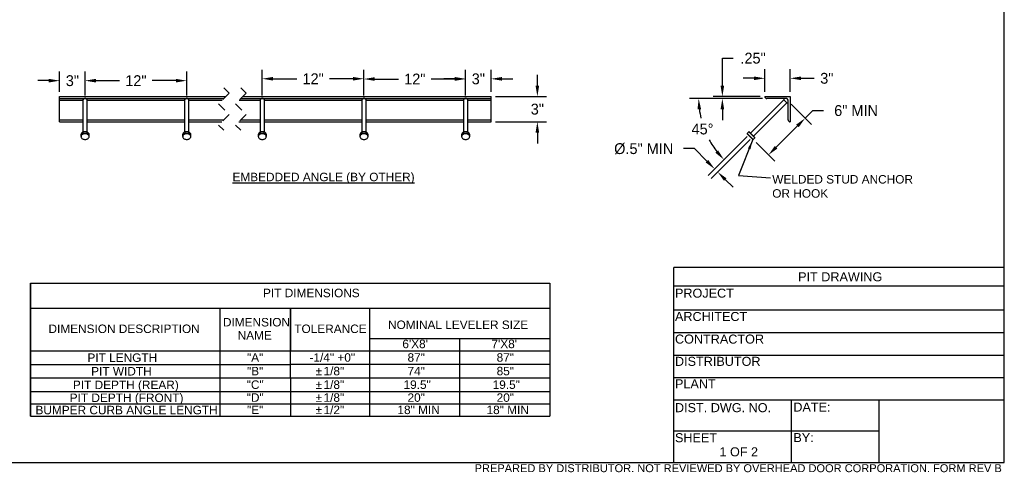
# Model space of a CAD drawing. Header units: inches. Extents: x 3.3 to 19.7, y 2 to 14.1.
# Tile 2 of 5: x 8.8 to 19.7, y 2 to 7. Entities that reach past the tile are written whole.
import ezdxf
from ezdxf.enums import TextEntityAlignment as Align

# ---------------------------------------------------------------- set-up
doc = ezdxf.new("R2010")
doc.units = ezdxf.units.IN
doc.header["$MEASUREMENT"] = 0
doc.header["$PDSIZE"] = -1
doc.linetypes.add('HIDDEN', pattern=[0.075, 0.05, -0.025])
doc.layers.add('OHD', color=7, linetype='Continuous')
doc.styles.add('Arial', font='arial.ttf', dxfattribs={"height": 0.09375})
doc.dimstyles.new('AM_ANSI', dxfattribs={"dimtxt": 0.12, "dimasz": 0.12, "dimexe": 0.1, "dimexo": 0.05, "dimgap": 0.06, "dimtad": 0, "dimtih": 1, "dimtoh": 1, "dimdec": 4, "dimzin": 7, "dimdsep": 46, "dimtxsty": 'Standard', "dimcen": 0, "dimclrd": 256, "dimclre": 256, "dimclrt": 2, "dimadec": 0, "dimazin": 2, "dimtp": 0.1, "dimtm": 0.1, "dimtfac": 0.71, "dimtdec": 4, "dimtofl": 0, "dimtmove": 0, "dimatfit": 3, "dimfxl": 1, "dimtolj": 1, "dimtzin": 7, "dimlwd": -1, "dimlwe": -1, "dimarcsym": 1})

# ---------------------------------------------------------------- blocks, each defined once
blk = doc.blocks.new('*D66')
at = {"linetype": 'ByBlock', "transparency": 16777216}
for p, q in [((16.887, 5.681), (16.456, 5.25)), ((16.92, 5.648), (16.489, 5.217)), ((16.302, 5.546), (16.182, 5.546)), ((16.442, 5.406), (16.302, 5.546)), ((16.645, 5.203), (16.73, 5.118))]:
    blk.add_line(p, q, dxfattribs=at)
at = {"linetype": 'Continuous', "transparency": 16777216}
for points in [[(16.456, 5.42), (16.428, 5.392), (16.527, 5.321)], [(16.659, 5.217), (16.631, 5.189), (16.56, 5.288)]]:
    blk.add_solid(points, dxfattribs=at)
at = {"layer": 'DEFPOINTS', "color": 0, "linetype": 'Continuous', "transparency": 16777216}
for p in [(16.923, 5.717), (16.956, 5.683), (16.527, 5.321)]:
    blk.add_point(p, dxfattribs=at)
at = {"color": 2, "linetype": 'Continuous', "transparency": 16777216, "insert": (15.742, 5.606), "char_height": 0.12, "attachment_point": 2}
blk.add_mtext('\\A1;%%C.5" MIN    ', dxfattribs=at)
blk = doc.blocks.new('*D67')
at = {"linetype": 'ByBlock', "transparency": 16777216}
for p, q in [((9.279, 6.173), (9.279, 6.398)), ((9.56, 6.132), (9.56, 6.398)), ((9.159, 6.298), (9.039, 6.298)), ((9.68, 6.298), (9.8, 6.298))]:
    blk.add_line(p, q, dxfattribs=at)
at = {"linetype": 'Continuous', "transparency": 16777216}
for points in [[(9.159, 6.318), (9.159, 6.278), (9.279, 6.298)], [(9.68, 6.318), (9.68, 6.278), (9.56, 6.298)]]:
    blk.add_solid(points, dxfattribs=at)
at = {"layer": 'DEFPOINTS', "color": 0, "linetype": 'Continuous', "transparency": 16777216}
for p in [(9.279, 6.298), (9.279, 6.123), (9.56, 6.082)]:
    blk.add_point(p, dxfattribs=at)
at = {"color": 2, "linetype": 'Continuous', "transparency": 16777216, "insert": (9.42, 6.358), "char_height": 0.12, "attachment_point": 2}
blk.add_mtext('\\A1;3"', dxfattribs=at)
blk = doc.blocks.new('*D68')
at = {"linetype": 'ByBlock', "transparency": 16777216}
for p, q in [((9.56, 6.132), (9.56, 6.398)), ((10.685, 6.132), (10.685, 6.398)), ((9.68, 6.298), (9.943, 6.298)), ((10.565, 6.298), (10.303, 6.298))]:
    blk.add_line(p, q, dxfattribs=at)
at = {"linetype": 'Continuous', "transparency": 16777216}
for points in [[(9.68, 6.318), (9.68, 6.278), (9.56, 6.298)], [(10.565, 6.318), (10.565, 6.278), (10.685, 6.298)]]:
    blk.add_solid(points, dxfattribs=at)
at = {"layer": 'DEFPOINTS', "color": 0, "linetype": 'Continuous', "transparency": 16777216}
for p in [(10.685, 6.298), (9.56, 6.082), (10.685, 6.082)]:
    blk.add_point(p, dxfattribs=at)
at = {"color": 2, "linetype": 'Continuous', "transparency": 16777216, "insert": (10.123, 6.358), "char_height": 0.12, "attachment_point": 2}
blk.add_mtext('\\A1;12"', dxfattribs=at)
blk = doc.blocks.new('*D69')
at = {"linetype": 'ByBlock', "transparency": 16777216}
for p, q in [((11.521, 6.132), (11.521, 6.419)), ((12.646, 6.132), (12.646, 6.419)), ((11.641, 6.319), (11.904, 6.319)), ((12.526, 6.319), (12.264, 6.319))]:
    blk.add_line(p, q, dxfattribs=at)
at = {"linetype": 'Continuous', "transparency": 16777216}
for points in [[(11.641, 6.339), (11.641, 6.299), (11.521, 6.319)], [(12.526, 6.339), (12.526, 6.299), (12.646, 6.319)]]:
    blk.add_solid(points, dxfattribs=at)
at = {"layer": 'DEFPOINTS', "color": 0, "linetype": 'Continuous', "transparency": 16777216}
for p in [(12.646, 6.319), (11.521, 6.082), (12.646, 6.082)]:
    blk.add_point(p, dxfattribs=at)
at = {"color": 2, "linetype": 'Continuous', "transparency": 16777216, "insert": (12.084, 6.379), "char_height": 0.12, "attachment_point": 2}
blk.add_mtext('\\A1;12"', dxfattribs=at)
blk = doc.blocks.new('*D70')
at = {"linetype": 'ByBlock', "transparency": 16777216}
for p, q in [((12.646, 6.132), (12.646, 6.416)), ((13.771, 6.132), (13.771, 6.416)), ((12.766, 6.316), (13.029, 6.316)), ((13.651, 6.316), (13.389, 6.316))]:
    blk.add_line(p, q, dxfattribs=at)
at = {"linetype": 'Continuous', "transparency": 16777216}
for points in [[(12.766, 6.336), (12.766, 6.296), (12.646, 6.316)], [(13.651, 6.336), (13.651, 6.296), (13.771, 6.316)]]:
    blk.add_solid(points, dxfattribs=at)
at = {"layer": 'DEFPOINTS', "color": 0, "linetype": 'Continuous', "transparency": 16777216}
for p in [(12.646, 6.316), (12.646, 6.082), (13.771, 6.082)]:
    blk.add_point(p, dxfattribs=at)
at = {"color": 2, "linetype": 'Continuous', "transparency": 16777216, "insert": (13.209, 6.376), "char_height": 0.12, "attachment_point": 2}
blk.add_mtext('\\A1;12"', dxfattribs=at)
blk = doc.blocks.new('*D71')
at = {"linetype": 'ByBlock', "transparency": 16777216}
for p, q in [((13.771, 6.132), (13.771, 6.418)), ((14.053, 6.173), (14.053, 6.418)), ((13.651, 6.318), (13.531, 6.318)), ((14.173, 6.318), (14.293, 6.318))]:
    blk.add_line(p, q, dxfattribs=at)
at = {"linetype": 'Continuous', "transparency": 16777216}
for points in [[(13.651, 6.338), (13.651, 6.298), (13.771, 6.318)], [(14.173, 6.338), (14.173, 6.298), (14.053, 6.318)]]:
    blk.add_solid(points, dxfattribs=at)
at = {"layer": 'DEFPOINTS', "color": 0, "linetype": 'Continuous', "transparency": 16777216}
for p in [(14.053, 6.318), (14.053, 6.123), (13.771, 6.082)]:
    blk.add_point(p, dxfattribs=at)
at = {"color": 2, "linetype": 'Continuous', "transparency": 16777216, "insert": (13.912, 6.378), "char_height": 0.12, "attachment_point": 2}
blk.add_mtext('\\A1;3"', dxfattribs=at)
blk = doc.blocks.new('*D72')
at = {"linetype": 'ByBlock', "transparency": 16777216}
for p, q in [((17.055, 6.1), (16.25, 6.1)), ((16.887, 5.681), (16.559, 5.353))]:
    blk.add_line(p, q, dxfattribs=at)
for start, end in [(187.193, 193.094), (208.5201, 217.807)]:
    blk.add_arc((17.306, 6.1), 0.956, start, end, dxfattribs=at)
at = {"linetype": 'Continuous', "transparency": 16777216}
for points in [[(16.337, 5.979), (16.377, 5.982), (16.35, 6.1)], [(16.565, 5.527), (16.535, 5.5), (16.63, 5.424)]]:
    blk.add_solid(points, dxfattribs=at)
at = {"layer": 'DEFPOINTS', "color": 0, "linetype": 'Continuous', "transparency": 16777216}
for p in [(17.105, 6.1), (17.293, 6.087), (17.322, 6.1), (16.923, 5.717), (16.478, 5.622)]:
    blk.add_point(p, dxfattribs=at)
at = {"color": 2, "linetype": 'Continuous', "transparency": 16777216, "insert": (16.271, 5.823), "char_height": 0.12, "attachment_point": 1}
blk.add_mtext('\\A1;45°', dxfattribs=at)
blk = doc.blocks.new('*D73')
at = {"linetype": 'ByBlock', "transparency": 16777216}
for p, q in [((16.961, 6.324), (16.841, 6.324)), ((17.081, 6.173), (17.081, 6.424)), ((17.363, 6.173), (17.363, 6.424)), ((17.483, 6.324), (17.628, 6.324))]:
    blk.add_line(p, q, dxfattribs=at)
at = {"linetype": 'Continuous', "transparency": 16777216}
for points in [[(16.961, 6.344), (16.961, 6.304), (17.081, 6.324)], [(17.483, 6.344), (17.483, 6.304), (17.363, 6.324)]]:
    blk.add_solid(points, dxfattribs=at)
at = {"layer": 'DEFPOINTS', "color": 0, "linetype": 'Continuous', "transparency": 16777216}
for p in [(17.363, 6.324), (17.081, 6.123), (17.363, 6.123)]:
    blk.add_point(p, dxfattribs=at)
at = {"color": 2, "linetype": 'Continuous', "transparency": 16777216, "insert": (17.768, 6.384), "char_height": 0.12, "attachment_point": 2}
blk.add_mtext('\\A1;3"', dxfattribs=at)
blk = doc.blocks.new('*D74')
at = {"linetype": 'ByBlock', "transparency": 16777216}
for p, q in [((14.565, 6.243), (14.565, 6.363)), ((14.103, 6.123), (14.665, 6.123)), ((14.103, 5.842), (14.665, 5.842)), ((14.565, 5.722), (14.565, 5.602))]:
    blk.add_line(p, q, dxfattribs=at)
at = {"linetype": 'Continuous', "transparency": 16777216}
for points in [[(14.545, 6.243), (14.585, 6.243), (14.565, 6.123)], [(14.545, 5.722), (14.585, 5.722), (14.565, 5.842)]]:
    blk.add_solid(points, dxfattribs=at)
at = {"layer": 'DEFPOINTS', "color": 0, "linetype": 'Continuous', "transparency": 16777216}
for p in [(14.053, 6.123), (14.053, 5.842), (14.565, 5.842)]:
    blk.add_point(p, dxfattribs=at)
at = {"color": 2, "linetype": 'Continuous', "transparency": 16777216, "insert": (14.565, 6.043), "char_height": 0.12, "attachment_point": 2}
blk.add_mtext('\\A1;3"', dxfattribs=at)
blk = doc.blocks.new('*D75')
at = {"linetype": 'ByBlock', "transparency": 16777216}
for p, q in [((16.612, 6.243), (16.612, 6.547)), ((16.612, 6.547), (16.732, 6.547)), ((17.031, 6.123), (16.512, 6.123)), ((17.055, 6.1), (16.512, 6.1)), ((16.612, 5.98), (16.612, 5.86))]:
    blk.add_line(p, q, dxfattribs=at)
at = {"linetype": 'Continuous', "transparency": 16777216}
for points in [[(16.592, 6.243), (16.632, 6.243), (16.612, 6.123)], [(16.592, 5.98), (16.632, 5.98), (16.612, 6.1)]]:
    blk.add_solid(points, dxfattribs=at)
at = {"layer": 'DEFPOINTS', "color": 0, "linetype": 'Continuous', "transparency": 16777216}
for p in [(17.081, 6.123), (16.612, 6.1), (17.105, 6.1)]:
    blk.add_point(p, dxfattribs=at)
at = {"color": 2, "linetype": 'Continuous', "transparency": 16777216, "insert": (16.952, 6.607), "char_height": 0.12, "attachment_point": 2}
blk.add_mtext('\\A1;.25"', dxfattribs=at)
blk = doc.blocks.new('*D76')
at = {"linetype": 'ByBlock', "transparency": 16777216}
for p, q in [((17.373, 6.037), (17.598, 5.812)), ((17.528, 5.882), (17.612, 5.967)), ((17.612, 5.967), (17.732, 5.967)), ((17.206, 5.561), (17.443, 5.797)), ((16.985, 5.613), (17.192, 5.406))]:
    blk.add_line(p, q, dxfattribs=at)
at = {"linetype": 'Continuous', "transparency": 16777216}
for points in [[(17.429, 5.812), (17.457, 5.783), (17.528, 5.882)], [(17.192, 5.575), (17.221, 5.547), (17.122, 5.476)]]:
    blk.add_solid(points, dxfattribs=at)
at = {"layer": 'DEFPOINTS', "color": 0, "linetype": 'Continuous', "transparency": 16777216}
for p in [(17.338, 6.072), (16.95, 5.648), (17.122, 5.476)]:
    blk.add_point(p, dxfattribs=at)
at = {"color": 2, "linetype": 'Continuous', "transparency": 16777216, "insert": (18.092, 6.027), "char_height": 0.12, "attachment_point": 2}
blk.add_mtext('\\A1;6" MIN   ', dxfattribs=at)

msp = doc.modelspace()

# ---------------------------------------------------------------- linework, layer by layer
for p, q in [((19.7319907, 2.0750195), (19.7319907, 14.1232524)), ((19.7319907, 4.2312769), (16.0760417, 4.2312769)), ((16.0760417, 2.0750195), (16.0760417, 4.2312769)), ((19.7319907, 4.0224906), (16.0760417, 4.0224906)), ((16.0760417, 3.7625195), (19.7319907, 3.7625195)), ((16.0760417, 3.5125195), (19.7319907, 3.5125195)), ((16.0760417, 3.2625195), (19.7319907, 3.2625195)), ((16.0760417, 3.0125195), (19.7319907, 3.0125195)), ((19.7319907, 2.7625195), (16.0760417, 2.7625195)), ((17.378855, 2.0750195), (17.378855, 2.7625195)), ((18.3461233, 2.0750195), (18.3461233, 2.7625195)), ((18.3461233, 2.4187695), (16.0760417, 2.4187695)), ((3.3119907, 2.0750195), (19.7319907, 2.0750195))]:
    msp.add_line(p, q)
at = {"color": 7, "linetype": 'HIDDEN', "lineweight": 18}
for p, q in [((11.0958232, 6.2172252), (11.1548784, 6.1590928)), ((11.2833232, 6.2172252), (11.3423784, 6.1590928)), ((11.1548784, 6.1590928), (11.0367681, 6.0409826)), ((11.3423784, 6.1590928), (11.2242681, 6.0409826)), ((11.0367681, 6.0409826), (11.1548784, 5.9247178)), ((11.2242681, 6.0409826), (11.3423784, 5.9247178)), ((11.1548784, 5.9247178), (11.0367681, 5.8066076)), ((11.3423784, 5.9247178), (11.2242681, 5.8066076)), ((11.0367681, 5.8066076), (11.0958232, 5.7484752)), ((11.2242681, 5.8066076), (11.2833232, 5.7484752))]:
    msp.add_line(p, q, dxfattribs=at)
at = {"color": 7, "linetype": 'Continuous', "lineweight": 25}
for p, q in [((9.2789895, 6.1234565), (9.2789895, 6.1234752)), ((9.2789895, 6.1234752), (11.1192608, 6.1234752)), ((9.2789895, 6.1234565), (11.119242, 6.1234565)), ((9.2789895, 6.1000377), (9.2789895, 6.1234565)), ((11.306742, 6.1234565), (14.0527121, 6.1234565)), ((11.3067607, 6.1234752), (14.0527121, 6.1234752)), ((14.0527121, 6.1234565), (14.0527121, 6.1234752)), ((14.0527121, 6.1000377), (14.0527121, 6.1234565)), ((17.0813463, 6.1234565), (17.0813463, 6.1234752)), ((17.0813463, 6.1234752), (17.3625963, 6.1234752)), ((17.3625963, 6.1234752), (17.3625963, 5.8422252)), ((9.2789895, 6.1000377), (11.0958232, 6.1000377)), ((9.2789895, 6.0824596), (9.2789895, 6.1000377)), ((9.2789895, 5.865644), (9.2789895, 6.0824596)), ((9.5368021, 6.082092), (9.5368021, 5.7276378)), ((9.5836769, 6.082092), (9.5836677, 6.0825585)), ((9.5836769, 5.7276468), (9.5836769, 6.082092)), ((10.661802, 6.082092), (10.661802, 5.7276378)), ((10.708677, 6.082092), (10.7086677, 6.0825585)), ((10.708677, 5.7276468), (10.708677, 6.082092)), ((11.2833233, 6.1000377), (14.0527121, 6.1000377)), ((11.4980245, 6.082092), (11.4980245, 5.7276378)), ((11.5448995, 6.082092), (11.5448902, 6.0825585)), ((11.5448995, 5.7276468), (11.5448995, 6.082092)), ((12.6230245, 6.082092), (12.6230245, 5.7276378)), ((12.6698996, 6.082092), (12.6698902, 6.0825585)), ((12.6698996, 5.7276468), (12.6698996, 6.082092)), ((13.7480246, 6.082092), (13.7480246, 5.7276378)), ((13.7948995, 6.082092), (13.7948902, 6.0825585)), ((13.7948995, 5.7276468), (13.7948995, 6.082092)), ((14.0527121, 6.0824596), (14.0527121, 6.1000377)), ((14.0527121, 5.865644), (14.0527121, 6.0824596)), ((17.2931326, 6.0871572), (16.9226037, 5.7166283)), ((17.3262782, 6.0540115), (16.9557493, 5.6834826)), ((17.3215806, 6.1000377), (17.104765, 6.1000377)), ((17.2931326, 6.1000377), (17.2931326, 6.0871572)), ((17.2931326, 6.0871572), (17.3262782, 6.0540115)), ((17.3262782, 6.0540115), (17.3391588, 6.0540115)), ((17.3391588, 5.865644), (17.3391588, 6.0824596)), ((9.2789895, 5.8422252), (9.2789895, 5.865644)), ((9.2789895, 5.8422252), (9.5368021, 5.8422252)), ((9.5836769, 5.8422252), (10.661802, 5.8422252)), ((10.708677, 5.8422252), (11.0723857, 5.8422252)), ((11.2598857, 5.8422252), (11.4980245, 5.8422252)), ((11.5448995, 5.8422252), (12.6230245, 5.8422252)), ((12.6698996, 5.8422252), (13.7480246, 5.8422252)), ((13.7948995, 5.8422252), (14.0527121, 5.8422252)), ((14.0527121, 5.8422252), (14.0527121, 5.865644)), ((17.3625963, 5.8422252), (17.3625775, 5.8422252)), ((9.5133644, 5.6983982), (9.5133644, 5.6810298)), ((9.6071146, 5.6810298), (9.6071146, 5.6983982)), ((10.6383645, 5.6983982), (10.6383645, 5.6810298)), ((10.7321145, 5.6810298), (10.7321145, 5.6983982)), ((11.474587, 5.6983982), (11.474587, 5.6810298)), ((11.568337, 5.6810298), (11.568337, 5.6983982)), ((12.599587, 5.6983982), (12.599587, 5.6810298)), ((12.693337, 5.6810298), (12.693337, 5.6983982)), ((13.724587, 5.6983982), (13.724587, 5.6810298)), ((13.8183371, 5.6810298), (13.8183371, 5.6983982)), ((16.9043736, 5.7315438), (16.8870053, 5.7141755)), ((16.8870053, 5.7108609), (16.949982, 5.6478842)), ((16.9076881, 5.7315438), (16.9706648, 5.6685671)), ((16.9532965, 5.6478842), (16.9706648, 5.6652525))]:
    msp.add_line(p, q, dxfattribs=at)
at = {"color": 8, "linetype": 'Continuous', "lineweight": 25}
for p, q in [((9.2789895, 6.0824596), (9.5368903, 6.0824596)), ((9.5836712, 6.0824596), (10.6618902, 6.0824596)), ((10.7086712, 6.0824596), (11.0782451, 6.0824596)), ((11.2657451, 6.0824596), (11.4981127, 6.0824596)), ((11.5448937, 6.0824596), (12.6231127, 6.0824596)), ((12.6698937, 6.0824596), (13.7481128, 6.0824596)), ((13.7948937, 6.0824596), (14.0527121, 6.0824596)), ((9.2789895, 5.865644), (9.5368021, 5.865644)), ((9.5836769, 5.865644), (10.661802, 5.865644)), ((10.708677, 5.865644), (11.0958045, 5.865644)), ((11.2833045, 5.865644), (11.4980245, 5.865644)), ((11.5448995, 5.865644), (12.6230245, 5.865644)), ((12.6698996, 5.865644), (13.7480246, 5.865644)), ((13.7948995, 5.865644), (14.0527121, 5.865644)), ((16.9532965, 5.6478842), (16.8870053, 5.7141755)), ((16.9706648, 5.6652525), (16.9043736, 5.7315438))]:
    msp.add_line(p, q, dxfattribs=at)
at = {"color": 2, "linetype": 'Continuous'}
for p, q in [((16.949982, 5.6478842), (16.7924899, 5.2487251)), ((16.7924899, 5.2487251), (17.1448705, 5.2212589)), ((8.9558333, 4.0570352), (8.9558333, 3.7809525)), ((8.9558333, 4.0570352), (8.9558333, 2.5867486)), ((8.9558333, 2.5867486), (8.9558333, 4.0570352)), ((8.9558333, 4.0570352), (11.0511365, 4.0570352)), ((11.0511365, 4.0570352), (11.7984426, 4.0570352)), ((11.7984426, 4.0570352), (14.702526, 4.0570352)), ((14.702526, 4.0570352), (14.702526, 2.5867486)), ((8.9558333, 3.7809525), (8.9558333, 3.4458509)), ((8.9558333, 3.7809525), (11.0511365, 3.7809525)), ((8.9558333, 3.7809525), (11.0511365, 3.7809525)), ((11.0511365, 3.7809525), (11.0511365, 3.4458509)), ((11.0511365, 3.7809525), (11.7984426, 3.7809525)), ((11.0511365, 3.7809525), (11.8334285, 3.7809525)), ((11.8334285, 3.7809525), (11.8334285, 3.3092187)), ((11.8334285, 3.0084969), (11.8334285, 3.7809525)), ((11.8334285, 3.0084969), (11.8334285, 3.7809525)), ((11.8334285, 3.7809525), (12.7067955, 3.7809525)), ((11.8334285, 3.7809525), (12.7067955, 3.7809525)), ((12.7067955, 3.7809525), (12.7067955, 3.4458509)), ((12.7067955, 3.7809525), (13.7046608, 3.7809525)), ((13.7046608, 3.7809525), (14.702526, 3.7809525)), ((8.9558333, 3.4458509), (8.9558333, 3.3092187)), ((11.0511365, 3.4458509), (11.0511365, 3.3092187)), ((12.7067955, 3.4458509), (12.7067955, 3.3092187)), ((12.7067955, 3.4458509), (14.702526, 3.4458509)), ((13.7046608, 3.4458509), (13.7046608, 2.5867486)), ((8.9558333, 3.3092187), (8.9558333, 3.1588578)), ((8.9558333, 3.3092187), (11.0511365, 3.3092187)), ((11.0511365, 3.3092187), (11.0511365, 3.1588578)), ((11.0511365, 3.3092187), (14.702526, 3.3092187)), ((12.7067955, 3.3092187), (12.7067955, 3.1588578)), ((8.9558333, 3.1588578), (8.9558333, 3.0084969)), ((8.9558333, 3.1588578), (11.8334285, 3.1588578)), ((11.0511365, 3.1588578), (11.0511365, 3.0084969)), ((14.702526, 3.1588578), (11.8334285, 3.1588578)), ((12.7067955, 3.1588578), (12.7067955, 3.0084969)), ((8.9558333, 3.0084969), (8.9558333, 2.858136)), ((8.9558333, 3.0084969), (11.0511365, 3.0084969)), ((11.0511365, 3.0084969), (11.0511365, 2.858136)), ((11.0511365, 3.0084969), (11.8334285, 3.0084969)), ((11.8334285, 3.0084969), (11.8334285, 2.858136)), ((11.8334285, 3.0084969), (12.7067955, 3.0084969)), ((12.7067955, 3.0084969), (12.7067955, 2.858136)), ((12.7067955, 3.0084969), (14.702526, 3.0084969)), ((13.7046608, 3.0084969), (13.7046608, 2.858136)), ((8.9558333, 2.858136), (11.0511365, 2.858136)), ((11.0511365, 2.858136), (11.0511365, 2.7224423)), ((11.0511365, 2.858136), (11.8334285, 2.858136)), ((11.8334285, 2.858136), (11.8334285, 2.7224423)), ((11.8334285, 2.858136), (12.7067955, 2.858136)), ((12.7067955, 2.858136), (12.7067955, 2.5867486)), ((12.7067955, 2.858136), (14.702526, 2.858136)), ((8.9558333, 2.7224423), (11.8334285, 2.7224423)), ((11.0511365, 2.7224423), (11.0511365, 2.5867486)), ((11.8334285, 2.7224423), (11.8334285, 2.5867486)), ((11.8334285, 2.7224423), (14.702526, 2.7224423)), ((8.9558333, 2.5867486), (11.0511365, 2.5867486)), ((11.0511365, 2.5867486), (14.702526, 2.5867486))]:
    msp.add_line(p, q, dxfattribs=at)
at = {"color": 8, "linetype": 'Continuous', "lineweight": 25, "flags": 128}
for points in [[(9.5602395, 6.0986648), (9.5546306, 6.0981832), (9.5493476, 6.0967665), (9.5446975, 6.0944969), (9.5409508, 6.0915064), (9.5383251, 6.0879688), (9.536973, 6.0840896), (9.5368021, 6.082092)], [(9.5836677, 6.0825585), (9.5835062, 6.0840896), (9.5821539, 6.0879688), (9.5795282, 6.0915064), (9.5757814, 6.0944969), (9.5711316, 6.0967665), (9.5658485, 6.0981832), (9.5602395, 6.0986648)], [(10.6852395, 6.0986648), (10.6796306, 6.0981832), (10.6743475, 6.0967665), (10.6696976, 6.0944969), (10.6659508, 6.0915064), (10.6633251, 6.0879688), (10.6619729, 6.0840896), (10.661802, 6.082092)], [(10.7086677, 6.0825585), (10.7085061, 6.0840896), (10.707154, 6.0879688), (10.7045282, 6.0915064), (10.7007814, 6.0944969), (10.6961315, 6.0967665), (10.6908484, 6.0981832), (10.6852395, 6.0986648)], [(11.521462, 6.0986648), (11.515853, 6.0981832), (11.5105701, 6.0967665), (11.5059201, 6.0944969), (11.5021733, 6.0915064), (11.4995476, 6.0879688), (11.4981954, 6.0840896), (11.4980245, 6.082092)], [(11.5448902, 6.0825585), (11.5447286, 6.0840896), (11.5433764, 6.0879688), (11.5407507, 6.0915064), (11.5370039, 6.0944969), (11.532354, 6.0967665), (11.527071, 6.0981832), (11.521462, 6.0986648)], [(12.646462, 6.0986648), (12.6408531, 6.0981832), (12.6355701, 6.0967665), (12.6309201, 6.0944969), (12.6271733, 6.0915064), (12.6245475, 6.0879688), (12.6231954, 6.0840896), (12.6230245, 6.082092)], [(12.6698902, 6.0825585), (12.6697286, 6.0840896), (12.6683764, 6.0879688), (12.6657507, 6.0915064), (12.662004, 6.0944969), (12.657354, 6.0967665), (12.652071, 6.0981832), (12.646462, 6.0986648)], [(13.771462, 6.0986648), (13.765853, 6.0981832), (13.76057, 6.0967665), (13.7559201, 6.0944969), (13.7521733, 6.0915064), (13.7495476, 6.0879688), (13.7481953, 6.0840896), (13.7480246, 6.082092)], [(13.7948902, 6.0825585), (13.7947285, 6.0840896), (13.7933764, 6.0879688), (13.7907507, 6.0915064), (13.787004, 6.0944969), (13.7823539, 6.0967665), (13.7770709, 6.0981832), (13.771462, 6.0986648)]]:
    msp.add_lwpolyline(points, dxfattribs=at)
at = {"color": 7, "linetype": 'Continuous', "lineweight": 25, "flags": 128}
for points in [[(9.5679722, 5.7103825), (9.5602395, 5.7108609), (9.5525068, 5.7103825), (9.5450088, 5.7089619), (9.537974, 5.7066423), (9.5316154, 5.703494), (9.5261267, 5.6996129), (9.5216744, 5.6951167), (9.5183938, 5.6901422), (9.5163848, 5.6848405), (9.5157083, 5.6793726), (9.5163848, 5.6739047), (9.5183938, 5.6686029), (9.5216744, 5.6636284), (9.5261267, 5.6591322), (9.5316154, 5.6552511), (9.537974, 5.6521028), (9.5450088, 5.6497832), (9.5525068, 5.6483626), (9.5602395, 5.6478842), (9.5679722, 5.6483626), (9.5754701, 5.6497832), (9.5825052, 5.6521028), (9.5888636, 5.6552511), (9.5943525, 5.6591322), (9.5988046, 5.6636284), (9.6020852, 5.6686029), (9.6040942, 5.6739047), (9.6047707, 5.6793726), (9.6040942, 5.6848405), (9.6020852, 5.6901422), (9.5988046, 5.6951167), (9.5943525, 5.6996129), (9.5888636, 5.703494), (9.5825052, 5.7066423), (9.5754701, 5.7089619), (9.5679722, 5.7103825)], [(10.6929723, 5.7103825), (10.6852395, 5.7108609), (10.6775067, 5.7103825), (10.670009, 5.7089619), (10.6629739, 5.7066423), (10.6566154, 5.703494), (10.6511266, 5.6996129), (10.6466743, 5.6951167), (10.6433938, 5.6901422), (10.6413848, 5.6848405), (10.6407083, 5.6793726), (10.6413848, 5.6739047), (10.6433938, 5.6686029), (10.6466743, 5.6636284), (10.6511266, 5.6591322), (10.6566154, 5.6552511), (10.6629739, 5.6521028), (10.670009, 5.6497832), (10.6775067, 5.6483626), (10.6852395, 5.6478842), (10.6929723, 5.6483626), (10.7004701, 5.6497832), (10.7075051, 5.6521028), (10.7138637, 5.6552511), (10.7193524, 5.6591322), (10.7238047, 5.6636284), (10.7270852, 5.6686029), (10.7290942, 5.6739047), (10.7297707, 5.6793726), (10.7290942, 5.6848405), (10.7270852, 5.6901422), (10.7238047, 5.6951167), (10.7193524, 5.6996129), (10.7138637, 5.703494), (10.7075051, 5.7066423), (10.7004701, 5.7089619), (10.6929723, 5.7103825)], [(11.5291948, 5.7103825), (11.521462, 5.7108609), (11.5137292, 5.7103825), (11.5062314, 5.7089619), (11.4991964, 5.7066423), (11.4928379, 5.703494), (11.4873491, 5.6996129), (11.4828968, 5.6951167), (11.4796163, 5.6901422), (11.4776073, 5.6848405), (11.4769308, 5.6793726), (11.4776073, 5.6739047), (11.4796163, 5.6686029), (11.4828968, 5.6636284), (11.4873491, 5.6591322), (11.4928379, 5.6552511), (11.4991964, 5.6521028), (11.5062314, 5.6497832), (11.5137292, 5.6483626), (11.521462, 5.6478842), (11.5291948, 5.6483626), (11.5366926, 5.6497832), (11.5437276, 5.6521028), (11.5500861, 5.6552511), (11.5555749, 5.6591322), (11.5600272, 5.6636284), (11.5633077, 5.6686029), (11.5653167, 5.6739047), (11.5659933, 5.6793726), (11.5653167, 5.6848405), (11.5633077, 5.6901422), (11.5600272, 5.6951167), (11.5555749, 5.6996129), (11.5500861, 5.703494), (11.5437276, 5.7066423), (11.5366926, 5.7089619), (11.5291948, 5.7103825)], [(12.6541948, 5.7103825), (12.646462, 5.7108609), (12.6387292, 5.7103825), (12.6312314, 5.7089619), (12.6241964, 5.7066423), (12.6178378, 5.703494), (12.6123491, 5.6996129), (12.6078968, 5.6951167), (12.6046163, 5.6901422), (12.6026073, 5.6848405), (12.6019308, 5.6793726), (12.6026073, 5.6739047), (12.6046163, 5.6686029), (12.6078968, 5.6636284), (12.6123491, 5.6591322), (12.6178378, 5.6552511), (12.6241964, 5.6521028), (12.6312314, 5.6497832), (12.6387292, 5.6483626), (12.646462, 5.6478842), (12.6541948, 5.6483626), (12.6616926, 5.6497832), (12.6687276, 5.6521028), (12.6750861, 5.6552511), (12.6805749, 5.6591322), (12.6850272, 5.6636284), (12.6883077, 5.6686029), (12.6903168, 5.6739047), (12.6909932, 5.6793726), (12.6903168, 5.6848405), (12.6883077, 5.6901422), (12.6850272, 5.6951167), (12.6805749, 5.6996129), (12.6750861, 5.703494), (12.6687276, 5.7066423), (12.6616926, 5.7089619), (12.6541948, 5.7103825)], [(13.7791947, 5.7103825), (13.771462, 5.7108609), (13.7637293, 5.7103825), (13.7562314, 5.7089619), (13.7491963, 5.7066423), (13.7428379, 5.703494), (13.737349, 5.6996129), (13.7328969, 5.6951167), (13.7296163, 5.6901422), (13.7276073, 5.6848405), (13.7269308, 5.6793726), (13.7276073, 5.6739047), (13.7296163, 5.6686029), (13.7328969, 5.6636284), (13.737349, 5.6591322), (13.7428379, 5.6552511), (13.7491963, 5.6521028), (13.7562314, 5.6497832), (13.7637293, 5.6483626), (13.771462, 5.6478842), (13.7791947, 5.6483626), (13.7866927, 5.6497832), (13.7937275, 5.6521028), (13.8000861, 5.6552511), (13.8055748, 5.6591322), (13.8100271, 5.6636284), (13.8133077, 5.6686029), (13.8153168, 5.6739047), (13.8159933, 5.6793726), (13.8153168, 5.6848405), (13.8133077, 5.6901422), (13.8100271, 5.6951167), (13.8055748, 5.6996129), (13.8000861, 5.703494), (13.7937275, 5.7066423), (13.7866927, 5.7089619), (13.7791947, 5.7103825)]]:
    msp.add_lwpolyline(points, dxfattribs=at)
at = {"color": 7, "linetype": 'Continuous', "lineweight": 25}
for centre, radius, start, end in [((17.104765, 6.1234565), 0.0234188, 180, 270), ((17.3215806, 6.0824596), 0.0175781, 0, 90), ((17.3625775, 5.865644), 0.0234187, 180, 270), ((9.5412685, 5.6975584), 0.0279167, 125.93353388, 178.27624158), ((9.5412685, 5.6801901), 0.0279168, 125.93357285, 178.27623255), ((9.5787916, 5.6973483), 0.0283424, 2.12283373, 54.00357057), ((9.5787915, 5.67998), 0.0283425, 2.12286031, 54.0035141), ((10.6662679, 5.6975589), 0.027916, 125.93305464, 178.2771732), ((10.6662679, 5.6801906), 0.027916, 125.93309361, 178.27716417), ((10.7037918, 5.6973485), 0.0283422, 2.12240038, 54.00355534), ((10.7037917, 5.6799802), 0.0283422, 2.12242696, 54.00349887), ((11.5024905, 5.6975587), 0.0279161, 125.9330321, 178.27689887), ((11.5024906, 5.6801904), 0.0279162, 125.93307106, 178.27688984), ((11.5400143, 5.6973485), 0.0283422, 2.12253971, 54.00373843), ((11.5400142, 5.6799801), 0.0283422, 2.12256629, 54.00368195), ((12.6274904, 5.6975589), 0.027916, 125.93305464, 178.2771732), ((12.6274904, 5.6801906), 0.027916, 125.93309361, 178.27716417), ((12.6650147, 5.6973486), 0.0283418, 2.12217991, 54.00422439), ((12.6650146, 5.6799803), 0.0283418, 2.12220649, 54.00416792), ((13.7524911, 5.6975584), 0.0279167, 125.93353388, 178.27624158), ((13.7524911, 5.6801901), 0.0279168, 125.93357285, 178.27623255), ((13.7900141, 5.6973483), 0.0283424, 2.12283373, 54.00357057), ((13.7900141, 5.67998), 0.0283425, 2.12286031, 54.0035141), ((16.8886625, 5.7125182), 0.0023438, 135, 225), ((16.9060308, 5.7298865), 0.0023438, 45, 135), ((16.9690075, 5.6669098), 0.0023438, 315, 45), ((16.9516392, 5.6495415), 0.0023438, 225, 315)]:
    msp.add_arc(centre, radius, start, end, dxfattribs=at)
at = {"color": 8, "linetype": 'Continuous', "lineweight": 25}
for centre, radius, start, end in [((9.5585915, 5.6760624), 0.0555059, 88.29857167, 127.39068919), ((9.5585921, 5.6586919), 0.055508, 88.29932252, 127.38989796), ((9.5618499, 5.6759185), 0.0556486, 52.85891329, 91.65834554), ((9.5618445, 5.658533), 0.0556656, 52.86509959, 91.65219984), ((10.6835914, 5.6760626), 0.0555057, 88.29848165, 127.39077921), ((10.683592, 5.6586922), 0.0555078, 88.2992325, 127.38998798), ((10.6868852, 5.6760287), 0.0555395, 52.81926879, 91.69799005), ((10.6868798, 5.6586434), 0.0555563, 52.82540777, 91.69189166), ((11.5198099, 5.6760751), 0.0554933, 88.29398091, 127.39531895), ((11.5198106, 5.6587047), 0.0554954, 88.29473104, 127.39452844), ((11.5231044, 5.6760186), 0.0555495, 52.82292091, 91.69429247), ((11.523099, 5.6586333), 0.0555663, 52.82906436, 91.68818961), ((12.6448092, 5.6760772), 0.0554912, 88.29317187, 127.39608899), ((12.6448099, 5.6587068), 0.0554933, 88.29392186, 127.39529862), ((12.6481077, 5.6760291), 0.0555391, 52.81912729, 91.69802765), ((12.6481023, 5.6586438), 0.0555559, 52.82526636, 91.69192917), ((13.7698138, 5.6760629), 0.0555054, 88.29839164, 127.39086923), ((13.7698145, 5.6586924), 0.0555075, 88.29914249, 127.39007799), ((13.7730723, 5.675918), 0.0556491, 52.85909419, 91.65816465), ((13.7730668, 5.6585325), 0.0556661, 52.86528037, 91.65201906)]:
    msp.add_arc(centre, radius, start, end, dxfattribs=at)
at = {"color": 7, "linetype": 'Continuous', "lineweight": 25}
for points, knots in [([(9.5835418, 6.0826512), (9.5834959, 6.0836064), (9.5833847, 6.0859218), (9.5818671, 6.0893936), (9.5793335, 6.0928298), (9.57585, 6.0957324), (9.5716074, 6.09799), (9.5667845, 6.0994894), (9.5629061, 6.0999886), (9.5597481, 6.1000591), (9.556589, 6.099914), (9.5522403, 6.0991394), (9.5474468, 6.0973614), (9.5432429, 6.0947515), (9.5398534, 6.0913859), (9.5376779, 6.0874463), (9.5367095, 6.084192), (9.5368838, 6.0824085), (9.53692, 6.0820382)], [0, 0, 0, 0, 0.0440695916, 0.1068317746, 0.1717245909, 0.240868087, 0.3149539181, 0.3931320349, 0.4736883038, 0.4952068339, 0.5395036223, 0.6200550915, 0.6988608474, 0.7749998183, 0.847910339, 0.9171764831, 0.9828003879, 1, 1, 1, 1]), ([(10.7085418, 6.0826512), (10.7084959, 6.0836064), (10.7083846, 6.0859218), (10.706867, 6.0893935), (10.7043336, 6.0928299), (10.70085, 6.0957323), (10.6966075, 6.09799), (10.6917844, 6.0994894), (10.6879061, 6.0999886), (10.684748, 6.1000591), (10.681589, 6.099914), (10.6772403, 6.0991394), (10.6724468, 6.0973614), (10.668243, 6.0947515), (10.6648536, 6.0913859), (10.6626777, 6.0874463), (10.6617099, 6.084192), (10.6618838, 6.0824085), (10.6619199, 6.0820382)], [0, 0, 0, 0, 0.0440698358, 0.1068321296, 0.1717230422, 0.2408679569, 0.3149539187, 0.3931321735, 0.4736902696, 0.4952071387, 0.5395057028, 0.6200556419, 0.6988615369, 0.7749992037, 0.8479098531, 0.9171769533, 0.9828005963, 1, 1, 1, 1]), ([(11.5447643, 6.0826512), (11.5447184, 6.0836064), (11.5446071, 6.0859218), (11.5430896, 6.0893935), (11.5405561, 6.0928298), (11.5370725, 6.0957324), (11.5328299, 6.09799), (11.5280069, 6.0994894), (11.5241285, 6.0999886), (11.5209706, 6.1000591), (11.5178115, 6.099914), (11.5134628, 6.0991394), (11.5086693, 6.0973614), (11.5044654, 6.0947515), (11.501076, 6.0913859), (11.4989003, 6.0874463), (11.4979323, 6.084192), (11.4981062, 6.0824085), (11.4981424, 6.0820382)], [0, 0, 0, 0, 0.0440697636, 0.1068319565, 0.1717235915, 0.2408677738, 0.3149542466, 0.3931327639, 0.4736897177, 0.4952068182, 0.5395053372, 0.6200547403, 0.698860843, 0.7749995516, 0.8479102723, 0.9171767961, 0.9828005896, 1, 1, 1, 1]), ([(12.6697643, 6.0826512), (12.6697184, 6.0836064), (12.6696071, 6.0859218), (12.6680896, 6.0893935), (12.665556, 6.0928298), (12.6620725, 6.0957324), (12.6578299, 6.09799), (12.6530069, 6.0994894), (12.6491285, 6.0999886), (12.6459706, 6.1000591), (12.6428115, 6.099914), (12.6384628, 6.0991394), (12.6336693, 6.0973614), (12.6294654, 6.0947515), (12.6260759, 6.0913859), (12.6239003, 6.0874463), (12.6229324, 6.084192), (12.6231063, 6.0824085), (12.6231424, 6.0820382)], [0, 0, 0, 0, 0.0440696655, 0.1068319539, 0.17172387, 0.2408674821, 0.3149534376, 0.3931333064, 0.4736897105, 0.4952065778, 0.5395051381, 0.6200550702, 0.6988609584, 0.775000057, 0.8479107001, 0.9171769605, 0.9828005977, 1, 1, 1, 1]), ([(13.7947644, 6.0826512), (13.7947184, 6.0836064), (13.7946069, 6.0859218), (13.7930895, 6.0893935), (13.7905561, 6.0928298), (13.7870725, 6.0957324), (13.78283, 6.09799), (13.7780069, 6.0994895), (13.7741286, 6.0999886), (13.7709705, 6.1000591), (13.7678115, 6.099914), (13.7634628, 6.0991394), (13.7586693, 6.0973614), (13.7544654, 6.0947515), (13.7510759, 6.0913859), (13.7489003, 6.0874463), (13.7479323, 6.084192), (13.7481062, 6.0824085), (13.7481423, 6.0820382)], [0, 0, 0, 0, 0.04407000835, 0.1068323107, 0.17172323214, 0.24086685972, 0.31495283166, 0.39313109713, 0.47369088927, 0.49520606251, 0.53950633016, 0.62005460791, 0.69886051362, 0.77499962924, 0.84791028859, 0.9171765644, 0.9828005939, 1, 1, 1, 1]), ([(9.5951031, 5.7209604), (9.5948215, 5.7212168), (9.5929232, 5.7229444), (9.5886956, 5.7254227), (9.5825201, 5.7283614), (9.5757328, 5.7304826), (9.5687133, 5.7318115), (9.5634932, 5.7322007), (9.5593944, 5.732244), (9.5551765, 5.7321178), (9.5490373, 5.7313977), (9.5420038, 5.7297373), (9.5354268, 5.7272704), (9.5297565, 5.7243688), (9.5266079, 5.7219103), (9.5252423, 5.7208441)], [0, 0, 0, 0, 0.0152613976, 0.102842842, 0.1944921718, 0.2894834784, 0.3868553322, 0.4803934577, 0.4988483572, 0.5511848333, 0.649464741, 0.7461201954, 0.84011052, 0.9306550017, 1, 1, 1, 1]), ([(10.7201032, 5.7209604), (10.7198214, 5.7212168), (10.7179231, 5.7229443), (10.7136956, 5.7254227), (10.7075201, 5.7283614), (10.7007328, 5.7304826), (10.6937133, 5.7318115), (10.6884932, 5.7322007), (10.6843944, 5.732244), (10.6801765, 5.7321179), (10.6740373, 5.7313976), (10.6670038, 5.7297374), (10.6604268, 5.7272703), (10.6547565, 5.7243689), (10.6516078, 5.7219104), (10.6502423, 5.7208441)], [0, 0, 0, 0, 0.0152624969, 0.1028439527, 0.1944919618, 0.2894818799, 0.3868551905, 0.480394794, 0.4988482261, 0.5511861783, 0.649463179, 0.7461215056, 0.8401090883, 0.9306561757, 1, 1, 1, 1]), ([(11.5563257, 5.7209604), (11.556044, 5.7212168), (11.5541456, 5.7229443), (11.549918, 5.7254227), (11.5437426, 5.7283614), (11.5369553, 5.7304826), (11.5299358, 5.7318115), (11.5247156, 5.7322007), (11.5206169, 5.732244), (11.516399, 5.7321178), (11.5102598, 5.7313977), (11.5032263, 5.7297374), (11.4966493, 5.7272703), (11.490979, 5.7243689), (11.4878303, 5.7219103), (11.4864647, 5.7208441)], [0, 0, 0, 0, 0.0152621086, 0.1028439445, 0.194492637, 0.2894820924, 0.386855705, 0.4803945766, 0.498847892, 0.5511854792, 0.6494633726, 0.7461207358, 0.8401093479, 0.9306557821, 1, 1, 1, 1]), ([(12.6813257, 5.7209604), (12.6810439, 5.7212168), (12.6791456, 5.7229443), (12.674918, 5.7254227), (12.6687426, 5.7283613), (12.6619553, 5.7304826), (12.6549358, 5.7318115), (12.6497156, 5.7322007), (12.6456169, 5.732244), (12.641399, 5.7321178), (12.6352597, 5.7313977), (12.6282263, 5.7297373), (12.6216493, 5.7272703), (12.615979, 5.7243688), (12.6128303, 5.7219103), (12.6114647, 5.7208441)], [0, 0, 0, 0, 0.01526247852, 0.10284382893, 0.19449306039, 0.28948146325, 0.38685610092, 0.48039412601, 0.49884753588, 0.55118542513, 0.64946376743, 0.74612054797, 0.84010939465, 0.93065507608, 1, 1, 1, 1]), ([(13.8063257, 5.7209604), (13.806044, 5.7212168), (13.8041457, 5.7229444), (13.799918, 5.7254225), (13.7937426, 5.7283615), (13.7869553, 5.7304825), (13.7799358, 5.7318116), (13.7747157, 5.7322007), (13.7706168, 5.732244), (13.766399, 5.7321179), (13.7602597, 5.7313976), (13.7532262, 5.7297374), (13.7466492, 5.7272703), (13.7409789, 5.7243689), (13.7378303, 5.7219104), (13.7364648, 5.7208441)], [0, 0, 0, 0, 0.0152613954, 0.1028452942, 0.1944919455, 0.2894832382, 0.3868550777, 0.4803961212, 0.4988480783, 0.5511874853, 0.6494644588, 0.7461227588, 0.8401103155, 0.9306573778, 1, 1, 1, 1])]:
    msp.add_open_spline(points, degree=3, knots=knots, dxfattribs=at)
at = {"color": 2, "linetype": 'Continuous'}
msp.add_solid([(16.949982, 5.6478842), (16.8947386, 5.5487408), (16.9226449, 5.5377301)], dxfattribs=at)

# ---------------------------------------------------------------- texts
at = {"style": 'Arial'}
for s, p in [('PROJECT', (16.0878638, 3.897075)), ('ARCHITECT', (16.0878638, 3.6389593)), ('CONTRACTOR', (16.0878638, 3.3889593)), ('DISTRIBUTOR', (16.0878638, 3.1425586)), ('PLANT', (16.0878638, 2.8939289)), ('DIST. DWG. NO.', (16.0878638, 2.6303098)), ('DATE:', (17.3975493, 2.6366523)), ('SHEET', (16.0878638, 2.2978321)), ('BY:', (17.3975493, 2.2990954)), ('1 OF 2', (16.5800947, 2.1417003))]:
    msp.add_text(s, height=0.1, dxfattribs=at).set_placement(p)
at = {"color": 2, "linetype": 'Continuous', "char_height": 0.09375, "attachment_point": 1, "style": 'Arial'}
for s, insert, width in [('{\\LEMBEDDED ANGLE (BY OTHER)}', (11.1912778, 5.279088), 2.176389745), ('WELDED STUD ANCHOR OR HOOK', (17.1643901, 5.2533231), 1.733674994), ('{PIT DIMENSIONS}', (11.52967, 3.9960626), 2.363102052), ('DIMENSION DESCRIPTION', (9.1555131, 3.5996228), 1.733674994), ('DIMENSION', (11.0860309, 3.6725395), 1.733674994), ('TOLERANCE', (11.8753948, 3.5996228), 1.733674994), ('{NOMINAL LEVELER SIZE}', (12.9128274, 3.643918), 1.733674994), ('NAME', (11.2487768, 3.5267061), 1.733674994), ("6'X8'", (13.0710348, 3.432072), 1.733674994), ("{7'X8'}", (14.0570679, 3.432072), 1.733674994), ('PIT LENGTH', (9.5867126, 3.2800481), 1.733674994), ('"A"', (11.3520682, 3.2822231), 1.733674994), ('-1/4" +0"', (12.0439205, 3.2822231), 1.733674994), ('87"', (13.1282542, 3.2822231), 1.733674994), ('87"', (14.1142872, 3.2822231), 1.733674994), ('PIT WIDTH', (9.6278584, 3.1296872), 1.733674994), ('"B"', (11.3520682, 3.1318622), 1.733674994), ('%%p', (12.1114335, 3.1318622), 1.733674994), ('1/8"', (12.1989335, 3.1318622), 1.733674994), ('74"', (13.1282542, 3.1318622), 1.733674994), ('{85"}', (14.1142872, 3.1318622), 1.733674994), ('PIT DEPTH (REAR)', (9.4254496, 2.9793264), 1.733674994), ('"C"', (11.3492036, 2.9815013), 1.733674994), ('%%p', (12.1114335, 2.9815013), 1.733674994), ('1/8"', (12.1989335, 2.9815013), 1.733674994), ('19.5"', (13.0841786, 2.9815013), 1.733674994), ('19.5"', (14.0702117, 2.9815013), 1.733674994), ('PIT DEPTH (FRONT)', (9.3903584, 2.8362991), 1.733674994), ('"D"', (11.3492036, 2.838474), 1.733674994), ('%%p', (12.1114335, 2.838474), 1.733674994), ('1/8"', (12.1989335, 2.838474), 1.733674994), ('20"', (13.1282542, 2.838474), 1.733674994), ('20"', (14.1142872, 2.838474), 1.733674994), ('BUMPER CURB ANGLE LENGTH', (9.0115902, 2.7006054), 2.047111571), ('"E"', (11.3520682, 2.7027803), 1.733674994), ('%%p', (12.1114335, 2.7027803), 1.733674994), ('1/2"', (12.1989335, 2.7027803), 1.733674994), ('18" MIN', (13.0167307, 2.7027803), 1.733674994), ('18" MIN', (14.0027638, 2.7027803), 1.733674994)]:
    msp.add_mtext(s, dxfattribs=dict(at, insert=insert, width=width))
at = {"layer": 'OHD', "style": 'Arial'}
for s, height, p in [('PIT DRAWING', 0.1, (17.9161381, 4.0779502)), ('PREPARED BY DISTRIBUTOR. NOT REVIEWED BY OVERHEAD DOOR CORPORATION. FORM REV B', 0.0875, (16.7875705, 1.9666226))]:
    msp.add_text(s, height=height, dxfattribs=at).set_placement(p, align=Align.CENTER)

# ---------------------------------------------------------------- dimensions: what is measured, and where the dimension line sits
at = {"color": 2, "linetype": 'Continuous'}
for base, p1, p2, angle, text, picture, middle in [((16.6119426, 6.1000377), (17.0813463, 6.1234752), (17.104765, 6.1000377), 90, '.25"', '*D75', (16.9519426, 6.5474958)), ((10.6852395, 6.2983019), (9.5602395, 6.082092), (10.6852395, 6.082092), 0, '12"', '*D68', (10.1227395, 6.2983019)), ((12.646462, 6.3190524), (11.521462, 6.082092), (12.646462, 6.082092), 0, '12"', '*D69', (12.083962, 6.3190524)), ((12.646462, 6.3159149), (13.771462, 6.082092), (12.646462, 6.082092), 0, '12"', '*D70', (13.208962, 6.3159149)), ((14.052712, 6.317705), (13.771462, 6.082092), (14.052712, 6.1234565), 0, '3"', '*D71', (13.912087, 6.317705)), ((14.5650119, 5.8422252), (14.0527121, 6.1234752), (14.0527121, 5.8422252), 90, '3"', '*D74', (14.5650119, 5.9828502)), ((17.1216122, 5.4762539), (17.3377858, 6.0721483), (16.949982, 5.6478842), 45, '6" MIN   ', '*D76', (18.092499, 5.9671407)), ((16.5267932, 5.3208178), (16.9557493, 5.6834826), (16.9226037, 5.7166283), 315, '%%C.5" MIN    ', '*D66', (15.7420932, 5.5455179))]:
    dim = msp.add_linear_dim(base=base, p1=p1, p2=p2, angle=angle, text=text, dimstyle='AM_ANSI', dxfattribs=at)
    dim.commit()
    dim.dimension.update_dxf_attribs({"geometry": picture, "text_midpoint": middle, "dimtype": 160})
for base, p1, p2, picture, middle in [((9.2789895, 6.2983019), (9.5602395, 6.082092), (9.2789895, 6.1234565), '*D67', (9.4196145, 6.2983019)), ((17.3625963, 6.3235272), (17.0813463, 6.1234752), (17.3625963, 6.1234752), '*D73', (17.7682951, 6.3235272))]:
    dim = msp.add_linear_dim(base=base, p1=p1, p2=p2, text='3"', dimstyle='AM_ANSI', dxfattribs=at)
    dim.commit()
    dim.dimension.update_dxf_attribs({"geometry": picture, "text_midpoint": middle, "dimtype": 160})
dim = msp.add_angular_dim_2l(base=(16.4776702, 5.6217937), line1=((17.104765, 6.1000377), (17.3215806, 6.1000377)), line2=((16.9226037, 5.7166283), (17.2931326, 6.0871572)), dimstyle='AM_ANSI', dxfattribs=at)
dim.commit()
dim.dimension.update_dxf_attribs({"geometry": '*D72', "text_midpoint": (16.4107433, 5.763346), "dimtype": 162})

doc.saveas('drawing.dxf')
